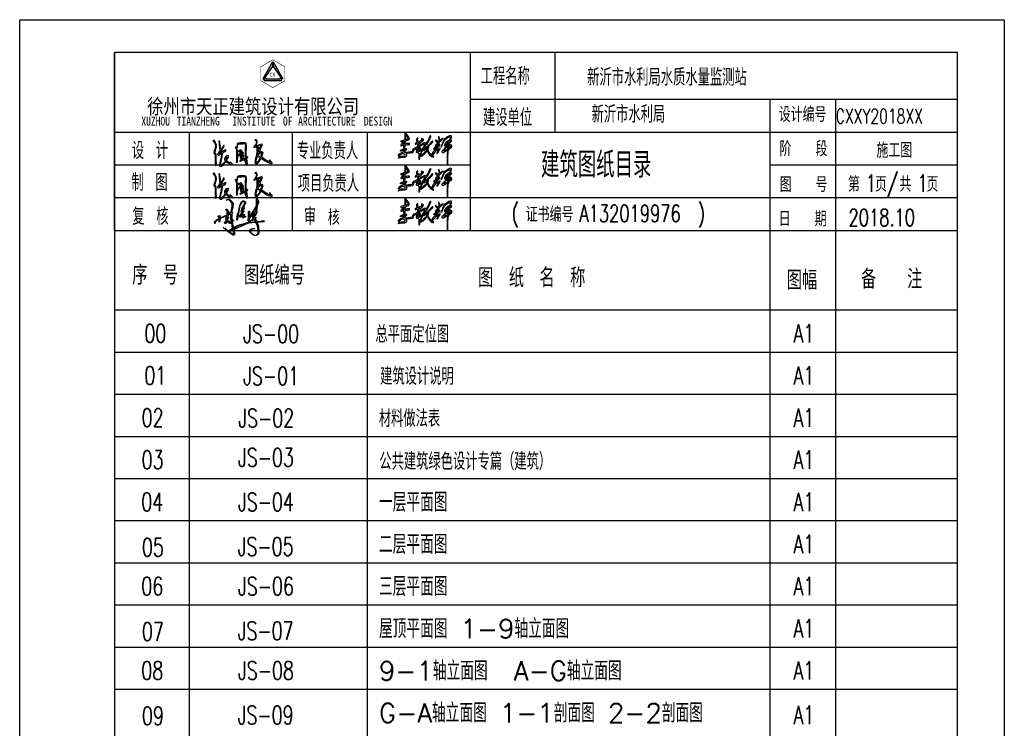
# Model space of a CAD drawing. Header units: inches. Extents: x 224620 to 3435104, y 247406 to 993300.
# Tile 110 of 110: x 250809 to 271834, y 978165 to 993300. Entities that reach past the tile are written whole.
import ezdxf
from ezdxf.enums import TextEntityAlignment as Align

# ---------------------------------------------------------------- set-up
doc = ezdxf.new("R2010")
doc.units = ezdxf.units.IN
doc.header["$MEASUREMENT"] = 0
doc.layers.add('图框', color=4, linetype='Continuous')
doc.styles.add('_TCH_DIM', font='SIMPLEX', dxfattribs={"bigfont": 'GBCBIG'})
doc.styles.add('HZTXT', font='romans.shx', dxfattribs={"width": 0.7, "height": 500, "bigfont": 'hztxt.shx'})
doc.styles.add('黑体', font='simhei.ttf')

# ---------------------------------------------------------------- blocks, each defined once
blk = doc.blocks.new('李敬辉')
h = blk.add_hatch(color=3)
h.paths.add_polyline_path([(3997, 950), (3920, 887), (3809, 793), (3730, 732), (3680, 669), (3670, 639), (3707, 622), (3817, 678), (3907, 708), (3970, 728), (3990, 743), (3996, 778), (4006, 824), (4012, 887), (4026, 937), (4017, 959)], flags=16)
h.paths.add_polyline_path([(4032, 1341), (3906, 1270), (3844, 1178), (3835, 1138), (3884, 1156), (3964, 1210), (4023, 1252), (4056, 1307)], flags=16)
h.paths.add_polyline_path([(3256, 1743), (3239, 1696), (3258, 1665), (3275, 1637), (3275, 1591), (3284, 1520), (3277, 1464), (3259, 1421), (3246, 1392), (3212, 1377), (3163, 1377), (3103, 1399), (3078, 1426), (3069, 1469), (3038, 1469), (3014, 1453), (3014, 1416), (3040, 1373), (3083, 1317), (3111, 1295), (3148, 1295), (3188, 1306), (3208, 1306), (3215, 1290), (3199, 1251), (3129, 1163), (3066, 1117), (3031, 1080), (2990, 1020), (2990, 980), (3003, 969), (3035, 1020), (3096, 1076), (3142, 1114), (3172, 1138), (3188, 1150), (3209, 1171), (3205, 1145), (3186, 1107), (3176, 1078), (3105, 1013), (3025, 946), (2962, 886), (2916, 846), (2880, 812), (2857, 774), (2851, 744), (2868, 730), (2914, 771), (3024, 864), (3095, 923), (3162, 988), (3200, 1041), (3222, 1053), (3243, 1067), (3270, 1067), (3247, 1030), (3206, 960), (3152, 893), (3048, 780), (2915, 625), (2820, 519), (2736, 377), (2707, 320), (2707, 272), (2718, 253), (2745, 249), (2858, 363), (2963, 495), (3041, 601), (3088, 652), (3116, 687), (3154, 721), (3170, 721), (3184, 707), (3175, 659), (3160, 609), (3147, 547), (3103, 439), (3103, 399), (3135, 384), (3182, 435), (3275, 581), (3338, 676), (3378, 766), (3378, 823), (3364, 834), (3343, 815), (3312, 748), (3275, 694), (3250, 664), (3234, 664), (3234, 707), (3218, 760), (3202, 787), (3172, 799), (3153, 812), (3179, 842), (3250, 929), (3319, 1013), (3341, 1063), (3341, 1107), (3311, 1130), (3282, 1137), (3266, 1131), (3254, 1148), (3273, 1225), (3292, 1259), (3301, 1289), (3335, 1338), (3427, 1418), (3515, 1502), (3560, 1542), (3578, 1592), (3558, 1616), (3526, 1589), (3484, 1558), (3440, 1527), (3401, 1491), (3374, 1469), (3350, 1456), (3337, 1472), (3337, 1534), (3337, 1591), (3328, 1653), (3312, 1690), (3293, 1724)])
h.paths.add_polyline_path([(2399, 950), (2324, 886), (2292, 840), (2298, 804), (2330, 753), (2348, 744), (2367, 785), (2389, 842), (2408, 898), (2408, 924), (2408, 940)], flags=16)
h.paths.add_polyline_path([(2726, 1379), (2628, 1264), (2489, 1113), (2318, 957), (2226, 889), (2165, 831), (2104, 784), (1997, 689), (2046, 668), (2184, 746), (2218, 770), (2264, 716), (2287, 696), (2287, 668), (2279, 641), (2242, 584), (2112, 461), (2008, 361), (1921, 281), (1873, 252), (1824, 186), (1872, 164), (1991, 251), (2139, 383), (2207, 458), (2250, 500), (2296, 552), (2321, 577), (2343, 577), (2377, 503), (2448, 397), (2527, 290), (2627, 189), (2710, 140), (2784, 108), (2854, 101), (2832, 152), (2738, 216), (2653, 296), (2536, 404), (2475, 502), (2432, 579), (2413, 645), (2404, 684), (2437, 807), (2461, 906), (2469, 996), (2497, 1033), (2598, 1129), (2672, 1200), (2749, 1286), (2777, 1329), (2777, 1381)])
h.paths.add_polyline_path([(1690, 731), (1619, 719), (1581, 687), (1558, 632), (1548, 602), (1587, 576), (1663, 612), (1729, 669), (1745, 726), (1710, 742)], flags=16)
h.paths.add_polyline_path([(1183, 736), (1135, 680), (1135, 638), (1188, 631), (1265, 671), (1344, 714), (1416, 757), (1452, 777), (1477, 766), (1477, 657), (1466, 577), (1446, 529), (1446, 489), (1492, 469), (1546, 469), (1627, 509), (1666, 542), (1716, 569), (1800, 611), (1824, 683), (1824, 776), (1789, 814), (1724, 836), (1652, 814), (1589, 754), (1566, 776), (1572, 820), (1640, 889), (1699, 938), (1799, 1002), (1910, 1063), (1967, 1097), (2021, 1122), (2063, 1142), (2097, 1155), (2128, 1145), (2135, 1119), (2057, 959), (1964, 794), (1870, 589), (1838, 503), (1787, 397), (1741, 285), (1721, 228), (1709, 228), (1705, 265), (1694, 299), (1697, 321), (1684, 346), (1673, 360), (1659, 385), (1666, 401), (1660, 415), (1641, 405), (1641, 366), (1657, 320), (1666, 251), (1666, 181), (1666, 123), (1666, 65), (1645, 8), (1645, -29), (1645, -69), (1667, -85), (1699, -69), (1726, -15), (1726, 32), (1737, 83), (1755, 130), (1775, 190), (1814, 304), (1860, 404), (1908, 513), (1944, 579), (1997, 689), (2070, 840), (2158, 998), (2228, 1081), (2316, 1178), (2428, 1344), (2506, 1504), (2572, 1639), (2617, 1733), (2617, 1790), (2589, 1821), (2560, 1810), (2511, 1746), (2429, 1501), (2313, 1303), (2260, 1229), (2233, 1187), (2195, 1227), (2139, 1254), (2094, 1236), (1926, 1150), (1797, 1074), (1564, 939), (1446, 862), (1288, 793), (1232, 768)])
h.paths.add_polyline_path([(1508, 1612), (1472, 1551), (1454, 1489), (1476, 1432), (1499, 1368), (1516, 1323), (1506, 1298), (1496, 1275), (1446, 1256), (1385, 1233), (1346, 1178), (1346, 1147), (1362, 1130), (1410, 1150), (1463, 1178), (1523, 1196), (1540, 1176), (1547, 1106), (1547, 1051), (1562, 1032), (1605, 1047), (1637, 1086), (1637, 1138), (1656, 1166), (1674, 1205), (1692, 1238), (1720, 1266), (1720, 1240), (1720, 1201), (1784, 1236), (1857, 1317), (1938, 1387), (2010, 1446), (2041, 1501), (2041, 1545), (1994, 1545), (1971, 1538), (1962, 1517), (1962, 1501), (1956, 1482), (1946, 1467), (1933, 1463), (1933, 1489), (1943, 1517), (1943, 1540), (1924, 1568), (1912, 1591), (1912, 1610), (1891, 1615), (1884, 1609), (1868, 1597), (1859, 1575), (1873, 1540), (1873, 1518), (1873, 1493), (1854, 1459), (1843, 1441), (1843, 1425), (1804, 1402), (1716, 1368), (1671, 1331), (1651, 1304), (1609, 1304), (1594, 1338), (1594, 1420), (1551, 1471), (1551, 1521), (1566, 1578), (1566, 1619), (1533, 1619)], flags=17)
h.paths.add_polyline_path([(168, 583), (175, 642), (267, 713), (435, 770), (553, 799), (624, 799), (670, 766), (663, 732), (608, 654), (516, 562), (471, 526), (471, 498), (528, 481), (650, 493), (809, 516), (986, 538), (1089, 557), (1146, 573), (1190, 544), (1209, 505), (1179, 451), (1103, 433), (971, 406), (838, 406), (676, 394), (617, 394), (617, 363), (653, 286), (663, 224), (644, 171), (597, 110), (500, 65), (399, 65), (276, 65), (187, 65), (113, 32), (0, 0), (31, 83), (125, 138), (254, 168), (377, 168), (435, 153), (527, 169), (556, 220), (527, 281), (446, 328), (376, 363), (288, 363), (223, 327), (138, 259), (75, 190), (16, 169), (-13, 199), (28, 265), (101, 356), (176, 421), (250, 449), (317, 467), (362, 491), (424, 559), (479, 605), (520, 656), (537, 689), (503, 689), (448, 663), (350, 616), (292, 607), (225, 582), (184, 576)])
h.paths.add_polyline_path([(454, 1236), (413, 1218), (373, 1179), (341, 1153), (323, 1137), (333, 1129), (391, 1139), (443, 1147), (467, 1163), (467, 1193), (467, 1221), (461, 1231)], flags=16)
h.paths.add_polyline_path([(585, 1900), (576, 1780), (576, 1654), (582, 1573), (582, 1527), (593, 1508), (633, 1521), (723, 1567), (788, 1589), (788, 1628), (741, 1727), (669, 1827), (623, 1882)], flags=16)
h.paths.add_polyline_path([(551, 2093), (510, 2034), (510, 1862), (521, 1723), (521, 1632), (521, 1554), (516, 1519), (503, 1492), (450, 1472), (374, 1447), (280, 1421), (207, 1395), (197, 1357), (229, 1324), (367, 1359), (439, 1381), (478, 1381), (500, 1370), (481, 1328), (411, 1299), (365, 1259), (303, 1210), (255, 1158), (215, 1107), (185, 1050), (185, 1017), (252, 1017), (370, 1048), (435, 1058), (448, 1044), (432, 976), (419, 915), (412, 872), (412, 836), (429, 822), (471, 841), (510, 895), (538, 969), (552, 1029), (565, 1083), (636, 1095), (742, 1103), (827, 1114), (890, 1121), (898, 1167), (892, 1200), (840, 1208), (742, 1208), (640, 1183), (591, 1162), (562, 1151), (543, 1162), (543, 1233), (552, 1266), (563, 1302), (577, 1349), (611, 1411), (686, 1450), (792, 1490), (880, 1536), (910, 1581), (878, 1632), (784, 1783), (711, 1896), (631, 2001), (590, 2061)])
h.paths.add_polyline_path([(4309, 1042), (4268, 1084), (4229, 1099), (4220, 1083), (4248, 1025), (4267, 1004), (4250, 960), (4210, 930), (4146, 875), (4101, 829), (4083, 811), (4083, 841), (4091, 910), (4113, 971), (4132, 1020), (4171, 1072), (4207, 1126), (4167, 1146), (4123, 1086), (4108, 1072), (4099, 1119), (4116, 1170), (4123, 1231), (4221, 1309), (4285, 1384), (4311, 1411), (4299, 1453), (4269, 1464), (4256, 1437), (4234, 1406), (4201, 1372), (4163, 1339), (4142, 1317), (4118, 1301), (4102, 1310), (4130, 1365), (4183, 1419), (4214, 1505), (4260, 1619), (4286, 1705), (4290, 1789), (4267, 1825), (4197, 1844), (4083, 1799), (3971, 1735), (3880, 1669), (3814, 1610), (3764, 1574), (3730, 1544), (3716, 1552), (3720, 1592), (3711, 1618), (3692, 1625), (3664, 1595), (3664, 1561), (3664, 1491), (3641, 1407), (3603, 1319), (3568, 1231), (3528, 1142), (3496, 1068), (3463, 1007), (3450, 962), (3450, 932), (3479, 913), (3518, 972), (3581, 1104), (3635, 1226), (3662, 1305), (3694, 1379), (3724, 1459), (3763, 1499), (3888, 1596), (3984, 1656), (4085, 1696), (4152, 1728), (4191, 1735), (4211, 1720), (4197, 1665), (4176, 1595), (4159, 1536), (4142, 1490), (4105, 1467), (4002, 1400), (3919, 1339), (3843, 1278), (3801, 1221), (3772, 1165), (3733, 1098), (3713, 1033), (3745, 1015), (3745, 995), (3782, 948), (3836, 988), (3823, 1038), (3885, 1080), (3966, 1126), (4002, 1150), (4028, 1143), (4028, 1072), (3992, 1011), (3905, 933), (3691, 755), (3588, 642), (3553, 606), (3526, 556), (3526, 503), (3567, 466), (3636, 475), (3747, 539), (3855, 601), (3933, 654), (3960, 654), (3979, 637), (3971, 581), (3967, 513), (3956, 416), (3944, 289), (3944, 132), (3935, 16), (3935, -185), (3935, -326), (3953, -425), (3953, -513), (3978, -562), (3997, -530), (3997, -405), (3997, -280), (4003, -149), (4003, -50), (4003, 47), (4013, 148), (4013, 282), (4018, 353), (4032, 518), (4036, 587), (4041, 625), (4073, 648), (4083, 698), (4092, 729), (4192, 815), (4287, 888), (4327, 955), (4344, 1002)])
for points in [[(551, 2093), (510, 2034), (510, 1862), (521, 1723), (521, 1632), (521, 1554), (516, 1519), (503, 1492), (450, 1472), (374, 1447), (280, 1421), (207, 1395), (197, 1357), (229, 1324), (367, 1359), (439, 1381), (478, 1381), (500, 1370), (481, 1328), (411, 1299), (365, 1259), (303, 1210), (255, 1158), (215, 1107), (185, 1050), (185, 1017), (252, 1017), (370, 1048), (435, 1058), (448, 1044), (432, 976), (419, 915), (412, 872), (412, 836), (429, 822), (471, 841), (510, 895), (538, 969), (552, 1029), (565, 1083), (636, 1095), (742, 1103), (827, 1114), (890, 1121), (898, 1167), (892, 1200), (840, 1208), (742, 1208), (640, 1183), (591, 1162), (562, 1151), (543, 1162), (543, 1233), (552, 1266), (563, 1302), (577, 1349), (611, 1411), (686, 1450), (792, 1490), (880, 1536), (910, 1581), (878, 1632), (784, 1783), (711, 1896), (631, 2001), (590, 2061)], [(585, 1900), (576, 1780), (576, 1654), (582, 1573), (582, 1527), (593, 1508), (633, 1521), (723, 1567), (788, 1589), (788, 1628), (741, 1727), (669, 1827), (623, 1882)], [(1183, 736), (1135, 680), (1135, 638), (1188, 631), (1265, 671), (1344, 714), (1416, 757), (1452, 777), (1477, 766), (1477, 657), (1466, 577), (1446, 529), (1446, 489), (1492, 469), (1546, 469), (1627, 509), (1666, 542), (1716, 569), (1800, 611), (1824, 683), (1824, 776), (1789, 814), (1724, 836), (1652, 814), (1589, 754), (1566, 776), (1572, 820), (1640, 889), (1699, 938), (1799, 1002), (1910, 1063), (1967, 1097), (2021, 1122), (2063, 1142), (2097, 1155), (2128, 1145), (2135, 1119), (2057, 959), (1964, 794), (1870, 589), (1838, 503), (1787, 397), (1741, 285), (1721, 228), (1709, 228), (1705, 265), (1694, 299), (1697, 321), (1684, 346), (1673, 360), (1659, 385), (1666, 401), (1660, 415), (1641, 405), (1641, 366), (1657, 320), (1666, 251), (1666, 181), (1666, 123), (1666, 65), (1645, 8), (1645, -29), (1645, -69), (1667, -85), (1699, -69), (1726, -15), (1726, 32), (1737, 83), (1755, 130), (1775, 190), (1814, 304), (1860, 404), (1908, 513), (1944, 579), (1997, 689), (2070, 840), (2158, 998), (2228, 1081), (2316, 1178), (2428, 1344), (2506, 1504), (2572, 1639), (2617, 1733), (2617, 1790), (2589, 1821), (2560, 1810), (2511, 1746), (2429, 1501), (2313, 1303), (2260, 1229), (2233, 1187), (2195, 1227), (2139, 1254), (2094, 1236), (1926, 1150), (1797, 1074), (1564, 939), (1446, 862), (1288, 793), (1232, 768)], [(1508, 1612), (1472, 1551), (1454, 1489), (1476, 1432), (1499, 1368), (1516, 1323), (1506, 1298), (1496, 1275), (1446, 1256), (1385, 1233), (1346, 1178), (1346, 1147), (1362, 1130), (1410, 1150), (1463, 1178), (1523, 1196), (1540, 1176), (1547, 1106), (1547, 1051), (1562, 1032), (1605, 1047), (1637, 1086), (1637, 1138), (1656, 1166), (1674, 1205), (1692, 1238), (1720, 1266), (1720, 1240), (1720, 1201), (1784, 1236), (1857, 1317), (1938, 1387), (2010, 1446), (2041, 1501), (2041, 1545), (1994, 1545), (1971, 1538), (1962, 1517), (1962, 1501), (1956, 1482), (1946, 1467), (1933, 1463), (1933, 1489), (1943, 1517), (1943, 1540), (1924, 1568), (1912, 1591), (1912, 1610), (1891, 1615), (1884, 1609), (1868, 1597), (1859, 1575), (1873, 1540), (1873, 1518), (1873, 1493), (1854, 1459), (1843, 1441), (1843, 1425), (1804, 1402), (1716, 1368), (1671, 1331), (1651, 1304), (1609, 1304), (1594, 1338), (1594, 1420), (1551, 1471), (1551, 1521), (1566, 1578), (1566, 1619), (1533, 1619)], [(3256, 1743), (3239, 1696), (3258, 1665), (3275, 1637), (3275, 1591), (3284, 1520), (3277, 1464), (3259, 1421), (3246, 1392), (3212, 1377), (3163, 1377), (3103, 1399), (3078, 1426), (3069, 1469), (3038, 1469), (3014, 1453), (3014, 1416), (3040, 1373), (3083, 1317), (3111, 1295), (3148, 1295), (3188, 1306), (3208, 1306), (3215, 1290), (3199, 1251), (3129, 1163), (3066, 1117), (3031, 1080), (2990, 1020), (2990, 980), (3003, 969), (3035, 1020), (3096, 1076), (3142, 1114), (3172, 1138), (3188, 1150), (3209, 1171), (3205, 1145), (3186, 1107), (3176, 1078), (3105, 1013), (3025, 946), (2962, 886), (2916, 846), (2880, 812), (2857, 774), (2851, 744), (2868, 730), (2914, 771), (3024, 864), (3095, 923), (3162, 988), (3200, 1041), (3222, 1053), (3243, 1067), (3270, 1067), (3247, 1030), (3206, 960), (3152, 893), (3048, 780), (2915, 625), (2820, 519), (2736, 377), (2707, 320), (2707, 272), (2718, 253), (2745, 249), (2858, 363), (2963, 495), (3041, 601), (3088, 652), (3116, 687), (3154, 721), (3170, 721), (3184, 707), (3175, 659), (3160, 609), (3147, 547), (3103, 439), (3103, 399), (3135, 384), (3182, 435), (3275, 581), (3338, 676), (3378, 766), (3378, 823), (3364, 834), (3343, 815), (3312, 748), (3275, 694), (3250, 664), (3234, 664), (3234, 707), (3218, 760), (3202, 787), (3172, 799), (3153, 812), (3179, 842), (3250, 929), (3319, 1013), (3341, 1063), (3341, 1107), (3311, 1130), (3282, 1137), (3266, 1131), (3254, 1148), (3273, 1225), (3292, 1259), (3301, 1289), (3335, 1338), (3427, 1418), (3515, 1502), (3560, 1542), (3578, 1592), (3558, 1616), (3526, 1589), (3484, 1558), (3440, 1527), (3401, 1491), (3374, 1469), (3350, 1456), (3337, 1472), (3337, 1534), (3337, 1591), (3328, 1653), (3312, 1690), (3293, 1724)], [(168, 583), (175, 642), (267, 713), (435, 770), (553, 799), (624, 799), (670, 766), (663, 732), (608, 654), (516, 562), (471, 526), (471, 498), (528, 481), (650, 493), (809, 516), (986, 538), (1089, 557), (1146, 573), (1190, 544), (1209, 505), (1179, 451), (1103, 433), (971, 406), (838, 406), (676, 394), (617, 394), (617, 363), (653, 286), (663, 224), (644, 171), (597, 110), (500, 65), (399, 65), (276, 65), (187, 65), (113, 32), (0, 0), (31, 83), (125, 138), (254, 168), (377, 168), (435, 153), (527, 169), (556, 220), (527, 281), (446, 328), (376, 363), (288, 363), (223, 327), (138, 259), (75, 190), (16, 169), (-13, 199), (28, 265), (101, 356), (176, 421), (250, 449), (317, 467), (362, 491), (424, 559), (479, 605), (520, 656), (537, 689), (503, 689), (448, 663), (350, 616), (292, 607), (225, 582), (184, 576)], [(454, 1236), (413, 1218), (373, 1179), (341, 1153), (323, 1137), (333, 1129), (391, 1139), (443, 1147), (467, 1163), (467, 1193), (467, 1221), (461, 1231)], [(2726, 1379), (2628, 1264), (2489, 1113), (2318, 957), (2226, 889), (2165, 831), (2104, 784), (1997, 689), (2046, 668), (2184, 746), (2218, 770), (2264, 716), (2287, 696), (2287, 668), (2279, 641), (2242, 584), (2112, 461), (2008, 361), (1921, 281), (1873, 252), (1824, 186), (1872, 164), (1991, 251), (2139, 383), (2207, 458), (2250, 500), (2296, 552), (2321, 577), (2343, 577), (2377, 503), (2448, 397), (2527, 290), (2627, 189), (2710, 140), (2784, 108), (2854, 101), (2832, 152), (2738, 216), (2653, 296), (2536, 404), (2475, 502), (2432, 579), (2413, 645), (2404, 684), (2437, 807), (2461, 906), (2469, 996), (2497, 1033), (2598, 1129), (2672, 1200), (2749, 1286), (2777, 1329), (2777, 1381)], [(2399, 950), (2324, 886), (2292, 840), (2298, 804), (2330, 753), (2348, 744), (2367, 785), (2389, 842), (2408, 898), (2408, 924), (2408, 940)], [(3997, 950), (3920, 887), (3809, 793), (3730, 732), (3680, 669), (3670, 639), (3707, 622), (3817, 678), (3907, 708), (3970, 728), (3990, 743), (3996, 778), (4006, 824), (4012, 887), (4026, 937), (4017, 959)], [(4032, 1341), (3906, 1270), (3844, 1178), (3835, 1138), (3884, 1156), (3964, 1210), (4023, 1252), (4056, 1307)], [(1690, 731), (1619, 719), (1581, 687), (1558, 632), (1548, 602), (1587, 576), (1663, 612), (1729, 669), (1745, 726), (1710, 742)]]:
    blk.add_lwpolyline(points, close=True)
for points in [[(4267, 1004), (4250, 960), (4210, 930), (4146, 875), (4101, 829), (4083, 811), (4083, 841), (4091, 910), (4113, 971), (4132, 1020), (4171, 1072), (4207, 1126), (4167, 1146), (4123, 1086), (4108, 1072), (4099, 1119), (4116, 1170), (4123, 1231), (4221, 1309), (4285, 1384), (4311, 1411), (4299, 1453), (4269, 1464), (4256, 1437), (4234, 1406), (4201, 1372), (4163, 1339), (4142, 1317), (4118, 1301), (4102, 1310), (4130, 1365), (4183, 1419), (4214, 1505), (4260, 1619), (4286, 1705), (4290, 1789), (4267, 1825), (4197, 1844), (4083, 1799), (3971, 1735), (3880, 1669), (3814, 1610), (3764, 1574), (3730, 1544), (3716, 1552), (3720, 1592), (3711, 1618), (3692, 1625), (3664, 1595), (3664, 1561), (3664, 1491), (3641, 1407), (3603, 1319), (3568, 1231), (3528, 1142), (3496, 1068), (3463, 1007), (3450, 962), (3450, 932), (3479, 913), (3518, 972), (3581, 1104), (3635, 1226), (3662, 1305), (3694, 1379), (3724, 1459), (3763, 1499), (3888, 1596), (3984, 1656), (4085, 1696), (4152, 1728), (4191, 1735), (4211, 1720), (4197, 1665), (4176, 1595), (4159, 1536), (4142, 1490), (4105, 1467), (4002, 1400), (3919, 1339), (3843, 1278), (3801, 1221), (3772, 1165), (3733, 1098), (3713, 1033), (3745, 1015), (3745, 995), (3782, 948), (3836, 988), (3823, 1038), (3885, 1080), (3966, 1126), (4002, 1150), (4028, 1143), (4028, 1072), (3992, 1011), (3905, 933), (3691, 755), (3588, 642), (3553, 606), (3526, 556), (3526, 503), (3567, 466), (3636, 475), (3747, 539), (3855, 601), (3933, 654), (3960, 654), (3979, 637), (3971, 581), (3967, 513), (3956, 416), (3944, 289), (3944, 132), (3935, 16), (3935, -185), (3935, -326), (3953, -425), (3953, -513), (3978, -562), (3997, -530), (3997, -405), (3997, -280), (4003, -149), (4003, -50), (4003, 47), (4013, 148), (4013, 282), (4018, 353), (4032, 518), (4036, 587), (4041, 625), (4073, 648), (4083, 698), (4092, 729), (4192, 815), (4287, 888), (4327, 955), (4344, 1002), (4309, 1042)], [(4309, 1042), (4268, 1084), (4229, 1099), (4220, 1083), (4248, 1025), (4267, 1004)]]:
    blk.add_lwpolyline(points)
blk = doc.blocks.new('A$C1A962DD0')
at = {"linetype": 'Continuous'}
h = blk.add_hatch(color=256, dxfattribs=at)
h.paths.add_polyline_path([(92, 26), (90, 27), (74, 18), (94, 7), (95, 12)], flags=16)
h.paths.add_polyline_path([(91, 31), (90, 32), (88, 32), (78, 24), (80, 23), (90, 27)], flags=17)
h.paths.add_polyline_path([(197, 78), (195, 79), (175, 68), (174, 66), (176, 65), (202, 69), (203, 71), (197, 76)], flags=16)
h.paths.add_polyline_path([(129, 97), (128, 98), (128, 96)], flags=16)
h.paths.add_polyline_path([(134, 103), (132, 104), (129, 99), (130, 98)], flags=16)
h.paths.add_polyline_path([(187, 105), (186, 106), (184, 104), (185, 102)], flags=16)
h.paths.add_polyline_path([(81, 105), (79, 106), (68, 101), (64, 96), (61, 88), (62, 87), (67, 91), (70, 91), (70, 88), (58, 73), (55, 67), (56, 64), (66, 72), (72, 72), (76, 64), (82, 68), (83, 73), (81, 82)], flags=16)
h.paths.add_polyline_path([(190, 108), (189, 110), (187, 107), (188, 106)], flags=16)
h.paths.add_polyline_path([(201, 110), (199, 111), (188, 100), (188, 96), (192, 95), (196, 99)], flags=16)
h.paths.add_polyline_path([(207, 137), (205, 138), (192, 117), (189, 111), (190, 109), (204, 119)], flags=16)
h.paths.add_polyline_path([(214, 171), (212, 172), (212, 157), (215, 162)], flags=16)
h.paths.add_polyline_path([(140, 172), (145, 172), (154, 166), (154, 160), (142, 139), (146, 138), (147, 136), (138, 123), (140, 122), (145, 124), (146, 121), (133, 105), (145, 105), (148, 102), (145, 92), (147, 91), (154, 95), (154, 92), (141, 86), (140, 91), (144, 99), (143, 101), (136, 100), (129, 90), (125, 90), (124, 95), (139, 116), (137, 117), (133, 115), (130, 119), (139, 129), (140, 131), (136, 131), (135, 134), (139, 138), (150, 158), (149, 165), (147, 165), (144, 168), (140, 168), (133, 161), (126, 148), (118, 111), (114, 81), (110, 76), (113, 107), (118, 114), (125, 149), (133, 167)], flags=17)
h.paths.add_polyline_path([(208, 183), (211, 183), (218, 169), (218, 161), (211, 146), (210, 130), (208, 125), (209, 114), (194, 89), (206, 89), (204, 85), (199, 81), (204, 77), (209, 69), (230, 71), (240, 74), (245, 72), (243, 68), (211, 64), (217, 46), (220, 17), (217, 7), (211, 1), (201, 0), (191, 3), (178, 15), (173, 22), (173, 26), (179, 32), (189, 35), (199, 35), (181, 29), (176, 24), (182, 12), (187, 7), (197, 2), (205, 2), (213, 7), (216, 15), (216, 29), (211, 54), (205, 65), (194, 65), (164, 60), (119, 40), (120, 42), (125, 43), (146, 54), (142, 55), (114, 46), (101, 40), (94, 35), (94, 32), (96, 30), (104, 35), (107, 35), (117, 40), (111, 36), (103, 34), (100, 31), (98, 31), (95, 27), (99, 12), (99, 5), (97, 2), (93, 2), (70, 16), (53, 32), (43, 39), (54, 34), (68, 22), (70, 22), (72, 25), (89, 37), (85, 61), (83, 64), (77, 60), (72, 59), (70, 69), (65, 68), (56, 59), (51, 59), (51, 64), (62, 80), (61, 82), (57, 80), (55, 82), (61, 95), (60, 97), (30, 84), (27, 81), (27, 71), (25, 66), (23, 66), (24, 79), (21, 80), (12, 75), (3, 66), (4, 59), (0, 64), (0, 68), (8, 76), (23, 85), (19, 97), (22, 97), (26, 93), (28, 99), (26, 91), (28, 88), (45, 94), (58, 100), (63, 104), (63, 123), (60, 126), (59, 124), (57, 124), (56, 128), (58, 130), (62, 130), (65, 127), (67, 119), (67, 105), (80, 111), (78, 113), (72, 113), (71, 115), (82, 116), (85, 136), (88, 145), (88, 160), (77, 172), (69, 177), (63, 176), (58, 173), (62, 178), (66, 180), (73, 179), (78, 176), (90, 164), (92, 158), (90, 138), (86, 123), (87, 110), (85, 108), (85, 77), (86, 73), (88, 72), (93, 77), (94, 76), (87, 67), (92, 42), (95, 40), (117, 51), (165, 64), (193, 82), (190, 86), (191, 92), (187, 93), (184, 96), (183, 100), (175, 87), (170, 73), (168, 71), (166, 72), (169, 95), (169, 119), (171, 121), (173, 120), (173, 91), (191, 118), (207, 146)])
for points in [[(208, 183), (211, 183), (218, 169), (218, 161), (211, 146), (210, 130), (208, 125), (209, 114), (194, 89), (206, 89), (204, 85), (199, 81), (204, 77), (209, 69), (230, 71), (240, 74), (245, 72), (243, 68), (211, 64), (217, 46), (220, 17), (217, 7), (211, 1), (201, 0), (191, 3), (178, 15), (173, 22), (173, 26), (179, 32), (189, 35), (199, 35), (181, 29), (176, 24), (182, 12), (187, 7), (197, 2), (205, 2), (213, 7), (216, 15), (216, 29), (211, 54), (205, 65), (194, 65), (164, 60), (119, 40), (120, 42), (125, 43), (146, 54), (142, 55), (114, 46), (101, 40), (94, 35), (94, 32), (96, 30), (104, 35), (107, 35), (117, 40), (111, 36), (103, 34), (100, 31), (98, 31), (95, 27), (99, 12), (99, 5), (97, 2), (93, 2), (70, 16), (53, 32), (43, 39), (54, 34), (68, 22), (70, 22), (72, 25), (89, 37), (85, 61), (83, 64), (77, 60), (72, 59), (70, 69), (65, 68), (56, 59), (51, 59), (51, 64), (62, 80), (61, 82), (57, 80), (55, 82), (61, 95), (60, 97), (30, 84), (27, 81), (27, 71), (25, 66), (23, 66), (24, 79), (21, 80), (12, 75), (3, 66), (4, 59), (0, 64), (0, 68), (8, 76), (23, 85), (19, 97), (22, 97), (26, 93), (28, 99), (26, 91), (28, 88), (45, 94), (58, 100), (63, 104), (63, 123), (60, 126), (59, 124), (57, 124), (56, 128), (58, 130), (62, 130), (65, 127), (67, 119), (67, 105), (80, 111), (78, 113), (72, 113), (71, 115), (82, 116), (85, 136), (88, 145), (88, 160), (77, 172), (69, 177), (63, 176), (58, 173), (62, 178), (66, 180), (73, 179), (78, 176), (90, 164), (92, 158), (90, 138), (86, 123), (87, 110), (85, 108), (85, 77), (86, 73), (88, 72), (93, 77), (94, 76), (87, 67), (92, 42), (95, 40), (117, 51), (165, 64), (193, 82), (190, 86), (191, 92), (187, 93), (184, 96), (183, 100), (175, 87), (170, 73), (168, 71), (166, 72), (169, 95), (169, 119), (171, 121), (173, 120), (173, 91), (191, 118), (207, 146), (208, 183)], [(140, 172), (145, 172), (154, 166), (154, 160), (142, 139), (146, 138), (147, 136), (138, 123), (140, 122), (145, 124), (146, 121), (133, 105), (145, 105), (148, 102), (145, 92), (147, 91), (154, 95), (154, 92), (141, 86), (140, 91), (144, 99), (143, 101), (136, 100), (129, 90), (125, 90), (124, 95), (139, 116), (137, 117), (133, 115), (130, 119), (139, 129), (140, 131), (136, 131), (135, 134), (139, 138), (150, 158), (149, 165), (147, 165), (144, 168), (140, 168), (133, 161), (126, 148), (118, 111), (114, 81), (110, 76), (113, 107), (118, 114), (125, 149), (133, 167), (140, 172)], [(214, 171), (212, 172), (212, 157), (215, 162), (214, 171)], [(81, 105), (79, 106), (68, 101), (64, 96), (61, 88), (62, 87), (67, 91), (70, 91), (70, 88), (58, 73), (55, 67), (56, 64), (66, 72), (72, 72), (76, 64), (82, 68), (83, 73), (81, 82), (81, 105)], [(129, 97), (128, 98), (128, 96), (129, 97)], [(134, 103), (132, 104), (129, 99), (130, 98), (134, 103)], [(187, 105), (186, 106), (184, 104), (185, 102), (187, 105)], [(190, 108), (189, 110), (187, 107), (188, 106), (190, 108)], [(201, 110), (199, 111), (188, 100), (188, 96), (192, 95), (196, 99), (201, 110)], [(207, 137), (205, 138), (192, 117), (189, 111), (190, 109), (204, 119), (207, 137)], [(197, 78), (195, 79), (175, 68), (174, 66), (176, 65), (202, 69), (203, 71), (197, 76), (197, 78)], [(92, 26), (90, 27), (74, 18), (94, 7), (95, 12), (92, 26)], [(91, 31), (90, 32), (88, 32), (78, 24), (80, 23), (90, 27), (91, 31)]]:
    blk.add_lwpolyline(points, dxfattribs=at)
blk = doc.blocks.new('AERGSEFG')
h = blk.add_hatch(color=256)
h.paths.add_polyline_path([(4737, -917), (4727, -966), (4718, -1006), (4714, -1032), (4718, -1049), (4725, -1059), (4753, -1039), (4784, -1004), (4800, -980), (4812, -955), (4804, -947), (4772, -935), (4751, -923)], flags=16)
h.paths.add_polyline_path([(4851, -844), (4834, -839), (4802, -855), (4769, -878), (4757, -892), (4752, -897), (4762, -907), (4780, -918), (4802, -926), (4813, -931), (4820, -931), (4829, -907), (4835, -879), (4843, -861), (4850, -847)], flags=16)
h.paths.add_polyline_path([(4712, -562), (4699, -569), (4691, -573), (4697, -578), (4706, -575), (4715, -585), (4721, -596), (4726, -603), (4729, -621), (4724, -641), (4713, -665), (4701, -682), (4692, -696), (4679, -705), (4670, -713), (4672, -721), (4677, -725), (4692, -722), (4712, -717), (4729, -712), (4732, -723), (4735, -749), (4736, -786), (4733, -831), (4726, -874), (4719, -919), (4710, -954), (4699, -1013), (4693, -1047), (4707, -1073), (4723, -1081), (4750, -1071), (4786, -1029), (4808, -997), (4826, -960), (4836, -962), (4869, -987), (4907, -1013), (4951, -1038), (4980, -1052), (5010, -1064), (5039, -1071), (5054, -1075), (5062, -1066), (5062, -1050), (5050, -1042), (5037, -1025), (5018, -1007), (5009, -994), (5003, -995), (5005, -1005), (5017, -1025), (5027, -1041), (5023, -1045), (4995, -1032), (4948, -1011), (4915, -990), (4876, -968), (4848, -945), (4835, -935), (4840, -919), (4857, -883), (4868, -849), (4864, -831), (4843, -819), (4816, -823), (4787, -841), (4764, -857), (4750, -872), (4745, -864), (4751, -832), (4752, -783), (4751, -756), (4751, -731), (4749, -713), (4755, -702), (4786, -689), (4816, -682), (4827, -679), (4829, -685), (4816, -708), (4809, -728), (4799, -744), (4797, -759), (4797, -776), (4786, -779), (4781, -769), (4782, -758), (4787, -737), (4776, -730), (4767, -735), (4765, -760), (4763, -781), (4767, -805), (4775, -818), (4793, -822), (4803, -826), (4811, -813), (4811, -800), (4810, -786), (4820, -746), (4835, -716), (4849, -689), (4855, -667), (4843, -659), (4813, -664), (4765, -679), (4730, -694), (4704, -701), (4705, -694), (4727, -668), (4738, -639), (4745, -618), (4743, -593), (4737, -582), (4727, -571), (4720, -565)])
h.paths.add_polyline_path([(4401, -840), (4391, -854), (4382, -864), (4371, -876), (4372, -880), (4383, -875), (4395, -869), (4399, -868), (4401, -851), (4403, -842)], flags=16)
h.paths.add_polyline_path([(4352, -802), (4341, -803), (4343, -815), (4354, -819), (4373, -813), (4390, -807), (4399, -811), (4399, -820), (4388, -836), (4369, -861), (4353, -883), (4344, -890), (4343, -901), (4348, -906), (4366, -902), (4381, -895), (4388, -894), (4384, -908), (4381, -934), (4384, -950), (4390, -962), (4411, -963), (4422, -956), (4433, -959), (4444, -951), (4454, -934), (4463, -921), (4460, -904), (4443, -894), (4430, -894), (4428, -896), (4434, -909), (4430, -919), (4415, -936), (4405, -941), (4402, -928), (4406, -905), (4408, -886), (4419, -877), (4439, -867), (4451, -851), (4443, -839), (4429, -839), (4422, -842), (4425, -849), (4419, -856), (4418, -850), (4423, -836), (4426, -820), (4420, -811), (4416, -804), (4416, -792), (4397, -787), (4383, -789), (4359, -799)], flags=17)
h.paths.add_polyline_path([(4365, -637), (4339, -639), (4321, -647), (4319, -664), (4317, -713), (4316, -734), (4325, -705), (4333, -668), (4344, -660), (4374, -655), (4411, -653), (4436, -650), (4462, -647), (4482, -653), (4492, -663), (4492, -697), (4490, -732), (4486, -821), (4487, -881), (4495, -944), (4494, -955), (4446, -977), (4415, -989), (4385, -1003), (4373, -1010), (4372, -1022), (4382, -1025), (4403, -1018), (4429, -1004), (4457, -990), (4488, -974), (4497, -968), (4502, -982), (4504, -1006), (4505, -1023), (4506, -1035), (4503, -1036), (4495, -1019), (4485, -1004), (4478, -1005), (4480, -1016), (4494, -1048), (4500, -1069), (4511, -1096), (4519, -1110), (4527, -1114), (4537, -1105), (4534, -1074), (4527, -1022), (4520, -972), (4518, -959), (4530, -951), (4544, -939), (4541, -930), (4529, -937), (4519, -941), (4515, -936), (4511, -878), (4511, -838), (4512, -747), (4514, -691), (4510, -651), (4479, -632), (4411, -632), (4377, -632)])
h.paths.add_polyline_path([(4280, -720), (4274, -731), (4277, -736), (4284, -736), (4290, -745), (4296, -760), (4302, -779), (4304, -807), (4304, -837), (4305, -874), (4305, -917), (4304, -952), (4302, -993), (4303, -1007), (4301, -1026), (4300, -1034), (4304, -1042), (4309, -1047), (4320, -1040), (4323, -1022), (4325, -996), (4327, -942), (4326, -895), (4324, -838), (4321, -792), (4316, -763), (4309, -735), (4298, -717), (4284, -717)])
h.paths.add_polyline_path([(4104, -933), (4084, -947), (4073, -957), (4068, -966), (4067, -979), (4070, -990), (4075, -997), (4080, -993), (4091, -970), (4102, -954), (4108, -941), (4108, -935)], flags=16)
h.paths.add_polyline_path([(3938, -593), (3929, -589), (3923, -596), (3924, -610), (3931, -639), (3932, -665), (3935, -696), (3937, -725), (3940, -756), (3943, -776), (3944, -795), (3941, -808), (3919, -841), (3905, -862), (3898, -876), (3909, -893), (3924, -894), (3949, -879), (3972, -865), (3984, -864), (3982, -880), (3973, -936), (3960, -996), (3947, -1055), (3940, -1091), (3936, -1119), (3955, -1133), (3979, -1132), (4009, -1109), (4036, -1080), (4055, -1051), (4076, -1032), (4100, -1051), (4128, -1068), (4166, -1087), (4188, -1099), (4207, -1102), (4213, -1087), (4201, -1069), (4168, -1035), (4164, -1041), (4174, -1060), (4173, -1068), (4148, -1054), (4118, -1038), (4094, -1023), (4092, -1014), (4091, -1004), (4108, -975), (4122, -950), (4132, -933), (4137, -920), (4133, -909), (4119, -904), (4095, -911), (4077, -925), (4051, -948), (4042, -968), (4044, -986), (4051, -1003), (4061, -1017), (4062, -1022), (4039, -1047), (4015, -1075), (3994, -1095), (3975, -1108), (3962, -1108), (3962, -1097), (3969, -1056), (3982, -992), (3994, -939), (3999, -904), (4004, -873), (4002, -859), (4013, -850), (4015, -841), (4029, -832), (4059, -815), (4077, -802), (4079, -788), (4070, -779), (4054, -785), (4040, -791), (4029, -803), (4009, -812), (3999, -809), (3990, -806), (3985, -813), (3984, -826), (3982, -838), (3966, -852), (3952, -859), (3931, -868), (3932, -859), (3947, -839), (3956, -827), (3970, -814), (3996, -783), (4012, -752), (4025, -726), (4037, -705), (4041, -692), (4037, -685), (4025, -686), (4016, -698), (4000, -722), (3985, -748), (3972, -768), (3967, -775), (3964, -774), (3962, -761), (3957, -724), (3957, -702), (3952, -660), (3948, -628), (3944, -614), (3943, -602), (3940, -595)])
h.paths.add_polyline_path([(3829, -583), (3824, -583), (3819, -579), (3811, -580), (3806, -587), (3804, -593), (3807, -600), (3811, -606), (3819, -606), (3824, -614), (3831, -624), (3836, -633), (3842, -645), (3845, -659), (3849, -674), (3851, -690), (3851, -706), (3850, -718), (3847, -731), (3845, -748), (3839, -767), (3833, -788), (3826, -809), (3821, -827), (3818, -837), (3820, -845), (3823, -855), (3829, -861), (3834, -863), (3839, -865), (3842, -869), (3845, -876), (3848, -890), (3849, -906), (3850, -919), (3848, -933), (3848, -955), (3847, -977), (3848, -997), (3848, -1017), (3848, -1035), (3848, -1053), (3849, -1070), (3851, -1089), (3851, -1095), (3852, -1103), (3856, -1112), (3862, -1117), (3869, -1109), (3873, -1091), (3874, -1077), (3877, -1064), (3874, -1055), (3871, -1053), (3870, -1044), (3868, -1027), (3870, -1010), (3870, -994), (3869, -955), (3869, -929), (3870, -902), (3866, -881), (3862, -866), (3858, -855), (3852, -848), (3843, -842), (3839, -836), (3840, -826), (3852, -799), (3862, -759), (3871, -713), (3873, -681), (3867, -662), (3863, -644), (3854, -629), (3844, -611), (3843, -601), (3841, -596), (3835, -592), (3838, -584)])
for points in [[(3829, -583), (3824, -583), (3819, -579), (3811, -580), (3806, -587), (3804, -593), (3807, -600), (3811, -606), (3819, -606), (3824, -614), (3831, -624), (3836, -633), (3842, -645), (3845, -659), (3849, -674), (3851, -690), (3851, -706), (3850, -718), (3847, -731), (3845, -748), (3839, -767), (3833, -788), (3826, -809), (3821, -827), (3818, -837), (3820, -845), (3823, -855), (3829, -861), (3834, -863), (3839, -865), (3842, -869), (3845, -876), (3848, -890), (3849, -906), (3850, -919), (3848, -933), (3848, -955), (3847, -977), (3848, -997), (3848, -1017), (3848, -1035), (3848, -1053), (3849, -1070), (3851, -1089), (3851, -1095), (3852, -1103), (3856, -1112), (3862, -1117), (3869, -1109), (3873, -1091), (3874, -1077), (3877, -1064), (3874, -1055), (3871, -1053), (3870, -1044), (3868, -1027), (3870, -1010), (3870, -994), (3869, -955), (3869, -929), (3870, -902), (3866, -881), (3862, -866), (3858, -855), (3852, -848), (3843, -842), (3839, -836), (3840, -826), (3852, -799), (3862, -759), (3871, -713), (3873, -681), (3867, -662), (3863, -644), (3854, -629), (3844, -611), (3843, -601), (3841, -596), (3835, -592), (3838, -584)], [(3938, -593), (3929, -589), (3923, -596), (3924, -610), (3931, -639), (3932, -665), (3935, -696), (3937, -725), (3940, -756), (3943, -776), (3944, -795), (3941, -808), (3919, -841), (3905, -862), (3898, -876), (3909, -893), (3924, -894), (3949, -879), (3972, -865), (3984, -864), (3982, -880), (3973, -936), (3960, -996), (3947, -1055), (3940, -1091), (3936, -1119), (3955, -1133), (3979, -1132), (4009, -1109), (4036, -1080), (4055, -1051), (4076, -1032), (4100, -1051), (4128, -1068), (4166, -1087), (4188, -1099), (4207, -1102), (4213, -1087), (4201, -1069), (4168, -1035), (4164, -1041), (4174, -1060), (4173, -1068), (4148, -1054), (4118, -1038), (4094, -1023), (4092, -1014), (4091, -1004), (4108, -975), (4122, -950), (4132, -933), (4137, -920), (4133, -909), (4119, -904), (4095, -911), (4077, -925), (4051, -948), (4042, -968), (4044, -986), (4051, -1003), (4061, -1017), (4062, -1022), (4039, -1047), (4015, -1075), (3994, -1095), (3975, -1108), (3962, -1108), (3962, -1097), (3969, -1056), (3982, -992), (3994, -939), (3999, -904), (4004, -873), (4002, -859), (4013, -850), (4015, -841), (4029, -832), (4059, -815), (4077, -802), (4079, -788), (4070, -779), (4054, -785), (4040, -791), (4029, -803), (4009, -812), (3999, -809), (3990, -806), (3985, -813), (3984, -826), (3982, -838), (3966, -852), (3952, -859), (3931, -868), (3931, -868), (3932, -859), (3947, -839), (3956, -827), (3970, -814), (3996, -783), (4012, -752), (4025, -726), (4037, -705), (4041, -692), (4037, -685), (4025, -686), (4016, -698), (4000, -722), (3985, -748), (3972, -768), (3967, -775), (3964, -774), (3962, -761), (3957, -724), (3957, -702), (3952, -660), (3948, -628), (3944, -614), (3943, -602), (3940, -595)], [(4712, -562), (4699, -569), (4691, -573), (4697, -578), (4706, -575), (4715, -585), (4721, -596), (4726, -603), (4729, -621), (4724, -641), (4713, -665), (4701, -682), (4692, -696), (4679, -705), (4670, -713), (4672, -721), (4677, -725), (4692, -722), (4712, -717), (4729, -712), (4732, -723), (4735, -749), (4736, -786), (4733, -831), (4726, -874), (4719, -919), (4710, -954), (4699, -1013), (4693, -1047), (4707, -1073), (4723, -1081), (4750, -1071), (4786, -1029), (4808, -997), (4826, -960), (4836, -962), (4869, -987), (4907, -1013), (4951, -1038), (4980, -1052), (5010, -1064), (5039, -1071), (5054, -1075), (5062, -1066), (5062, -1050), (5050, -1042), (5037, -1025), (5018, -1007), (5009, -994), (5003, -995), (5005, -1005), (5017, -1025), (5027, -1041), (5023, -1045), (4995, -1032), (4948, -1011), (4915, -990), (4876, -968), (4848, -945), (4835, -935), (4840, -919), (4857, -883), (4868, -849), (4864, -831), (4843, -819), (4816, -823), (4787, -841), (4764, -857), (4750, -872), (4745, -864), (4751, -832), (4752, -783), (4751, -756), (4751, -731), (4749, -713), (4755, -702), (4786, -689), (4816, -682), (4827, -679), (4829, -685), (4816, -708), (4809, -728), (4799, -744), (4797, -759), (4797, -776), (4786, -779), (4781, -769), (4782, -758), (4787, -737), (4776, -730), (4767, -735), (4765, -760), (4763, -781), (4767, -805), (4775, -818), (4793, -822), (4803, -826), (4811, -813), (4811, -800), (4810, -786), (4820, -746), (4835, -716), (4849, -689), (4855, -667), (4843, -659), (4813, -664), (4765, -679), (4730, -694), (4704, -701), (4705, -694), (4727, -668), (4738, -639), (4745, -618), (4743, -593), (4737, -582), (4727, -571), (4720, -565)], [(4280, -720), (4274, -731), (4277, -736), (4284, -736), (4290, -745), (4296, -760), (4302, -779), (4304, -807), (4304, -837), (4305, -874), (4305, -917), (4304, -952), (4302, -993), (4303, -1007), (4301, -1026), (4300, -1034), (4304, -1042), (4309, -1047), (4320, -1040), (4323, -1022), (4325, -996), (4327, -942), (4326, -895), (4324, -838), (4321, -792), (4316, -763), (4309, -735), (4298, -717), (4284, -717)], [(4365, -637), (4339, -639), (4321, -647), (4319, -664), (4317, -713), (4316, -734), (4325, -705), (4333, -668), (4344, -660), (4374, -655), (4411, -653), (4436, -650), (4462, -647), (4482, -653), (4492, -663), (4492, -697), (4490, -732), (4486, -821), (4487, -881), (4495, -944), (4494, -955), (4446, -977), (4415, -989), (4385, -1003), (4373, -1010), (4372, -1022), (4382, -1025), (4403, -1018), (4429, -1004), (4457, -990), (4488, -974), (4497, -968), (4502, -982), (4504, -1006), (4505, -1023), (4506, -1035), (4503, -1036), (4495, -1019), (4485, -1004), (4478, -1005), (4480, -1016), (4494, -1048), (4500, -1069), (4511, -1096), (4519, -1110), (4527, -1114), (4537, -1105), (4534, -1074), (4527, -1022), (4520, -972), (4518, -959), (4530, -951), (4544, -939), (4541, -930), (4529, -937), (4519, -941), (4515, -936), (4511, -878), (4511, -838), (4512, -747), (4514, -691), (4510, -651), (4479, -632), (4411, -632), (4377, -632)], [(4352, -802), (4341, -803), (4343, -815), (4354, -819), (4373, -813), (4390, -807), (4399, -811), (4399, -820), (4388, -836), (4369, -861), (4353, -883), (4344, -890), (4343, -901), (4348, -906), (4366, -902), (4381, -895), (4388, -894), (4384, -908), (4381, -934), (4384, -950), (4390, -962), (4411, -963), (4422, -956), (4433, -959), (4444, -951), (4454, -934), (4463, -921), (4460, -904), (4443, -894), (4430, -894), (4428, -896), (4434, -909), (4430, -919), (4415, -936), (4405, -941), (4402, -928), (4406, -905), (4408, -886), (4419, -877), (4439, -867), (4451, -851), (4443, -839), (4429, -839), (4422, -842), (4425, -849), (4419, -856), (4418, -850), (4423, -836), (4426, -820), (4420, -811), (4416, -804), (4416, -792), (4397, -787), (4383, -789), (4359, -799)], [(4401, -840), (4391, -854), (4382, -864), (4371, -876), (4372, -880), (4383, -875), (4395, -869), (4399, -868), (4401, -851), (4403, -842)], [(4851, -844), (4834, -839), (4802, -855), (4769, -878), (4757, -892), (4752, -897), (4762, -907), (4780, -918), (4802, -926), (4813, -931), (4820, -931), (4829, -907), (4835, -879), (4843, -861), (4850, -847)], [(4104, -933), (4084, -947), (4073, -957), (4068, -966), (4067, -979), (4070, -990), (4075, -997), (4080, -993), (4091, -970), (4102, -954), (4108, -941), (4108, -935)], [(4737, -917), (4727, -966), (4718, -1006), (4714, -1032), (4718, -1049), (4725, -1059), (4753, -1039), (4784, -1004), (4800, -980), (4812, -955), (4804, -947), (4772, -935), (4751, -923)]]:
    blk.add_lwpolyline(points, close=True)

msp = doc.modelspace()

# ---------------------------------------------------------------- hatches: boundary and pattern name
h = msp.add_hatch(color=256)
h.paths.add_polyline_path([(256208.8, 992298.1), (256208.8, 992397.8), (256002.8, 992035.2), (256020.9, 992039.2)])
h.paths.add_polyline_path([(256408.4, 992039.2), (256426.5, 992035.2), (256220.5, 992397.8), (256220.5, 992298.1)])
h.paths.add_polyline_path([(256066, 992034.5), (256067.8, 992048.5), (256055.6, 992048.5), (256032.9, 992032.8), (256032.9, 991999.7), (256396.4, 991999.7), (256396.4, 992032.8), (256373.8, 992048.5), (256361.5, 992048.5), (256363.3, 992034.5)])

# ---------------------------------------------------------------- linework, layer by layer
for p, q in [((256208.8, 992397.8), (256002.8, 992035.2)), ((256208.8, 992397.8), (256208.8, 992298.1)), ((256220.5, 992397.8), (256220.5, 992298.1)), ((256220.5, 992397.8), (256426.5, 992035.2)), ((256208.8, 992298.1), (256020.9, 992039.2)), ((256220.5, 992298.1), (256408.4, 992039.2)), ((256002.8, 992035.2), (256020.9, 992039.2)), ((256032.9, 992032.8), (256055.6, 992048.5)), ((256032.9, 991999.7), (256032.9, 992032.8)), ((256032.9, 991999.7), (256396.4, 991999.7)), ((256055.6, 992048.5), (256067.8, 992048.5)), ((256067.8, 992048.5), (256066, 992034.5)), ((256066, 992034.5), (256363.3, 992034.5)), ((256373.8, 992048.5), (256361.5, 992048.5)), ((256361.5, 992048.5), (256363.3, 992034.5)), ((256396.4, 992032.8), (256373.8, 992048.5)), ((256396.4, 991999.7), (256396.4, 992032.8)), ((256426.5, 992035.2), (256408.4, 992039.2)), ((252834, 989500.4), (270834, 989500.4))]:
    msp.add_line(p, q)
at = {"const_width": 11.8}
msp.add_lwpolyline([(256214.7, 991850.2), (256471.3, 991998.4), (256471.3, 992294.7), (256214.7, 992442.9), (255958, 992294.7), (255958, 991998.4)], close=True, dxfattribs=at)
at = {"layer": '图框'}
for p, q in [((252834, 988800.4), (252834, 992600.4)), ((252834, 992600.4), (252834, 964600.4)), ((270834, 992600.4), (252834, 992600.4)), ((260434, 988800.4), (260434, 992600.4)), ((262240, 990900.4), (262240, 992600.4)), ((270834, 964600.4), (270834, 992600.4)), ((260434, 991600.4), (270834, 991600.4)), ((266834, 988800.4), (266834, 991600.4)), ((268234, 988800.4), (268234, 991600.4)), ((252834, 990900.4), (260434, 990900.4)), ((254434, 988800.4), (254434, 990900.4)), ((256634, 988800.4), (256634, 990900.4)), ((258234, 988800.4), (258234, 990900.4)), ((260434, 990900.4), (266834, 990900.4)), ((266834, 990900.4), (270834, 990900.4)), ((252834, 990200.4), (260434, 990200.4)), ((266834, 990200.4), (270834, 990200.4)), ((252834, 988800.4), (270834, 988800.4)), ((254434, 969100.4), (254434, 988800.4)), ((258234, 972700.4), (258234, 988800.4)), ((266834, 969100.4), (266834, 988800.4)), ((268234, 969100.4), (268234, 988800.4)), ((252834, 987100.4), (270834, 987100.4)), ((252834, 986200.4), (270834, 986200.4)), ((252834, 985300.4), (270834, 985300.4)), ((252834, 984400.4), (270834, 984400.4)), ((252834, 983500.4), (270834, 983500.4)), ((252834, 982600.4), (270834, 982600.4)), ((252834, 981700.4), (270834, 981700.4)), ((252834, 981700.4), (270834, 981700.4)), ((252834, 980800.4), (270834, 980800.4)), ((252834, 979900.4), (270834, 979900.4)), ((252834, 979000.4), (270834, 979000.4)), ((252834, 979000.4), (270834, 979000.4))]:
    msp.add_line(p, q, dxfattribs=at)
msp.add_lwpolyline([(250809, 993300.4), (271834, 993300.4), (271834, 963600.4), (250809, 963600.4)], close=True, dxfattribs=at)

# ---------------------------------------------------------------- block references
for p in [(251137, 991300.4), (251137, 990600.4)]:
    msp.add_blockref('AERGSEFG', p)
for name, p, xscale, yscale, zscale in [('李敬辉', (258895.4, 990340.4), 0.2640000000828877, 0.2640000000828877, 0.2640000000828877), ('李敬辉', (258895.4, 989640.4), 0.2640000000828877, 0.2640000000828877, 0.2640000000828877), ('A$C1A962DD0', (254968.3, 988690.5), 4.319999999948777, 4.319999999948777, 4.320000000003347), ('李敬辉', (258895.4, 988940.4), 0.2640000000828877, 0.2640000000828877, 0.2640000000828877)]:
    msp.add_blockref(name, p, dxfattribs=dict(xscale=xscale, yscale=yscale, zscale=zscale))

# ---------------------------------------------------------------- texts
at = {"style": '_TCH_DIM'}
for s, height, p in [('工程名称', 364, (260653.8, 991912.6)), ('建设单位', 364, (260702.3, 991029.1)), ('设', 364, (253203.7, 990323.2)), ('计', 364, (253715.3, 990323.2)), ('专业负责人', 364, (256727, 990318.5)), ('建筑图纸目录', 546, (261940.3, 989928.3)), ('制', 364, (253195.2, 989643.7)), ('图', 364, (253706.8, 989643.7)), ('项目负责人', 364, (256746.1, 989622.7)), ('复', 364, (253212.9, 988916.9)), ('核', 364, (253724.5, 988916.9)), ('审', 364, (256877.9, 988917.3)), ('总平面定位图', 364, (258405.9, 986400.7)), ('建筑设计说明', 364, (258505.3, 985500.7)), ('材料做法表', 364, (258477.4, 984600.7)), ('公共建筑绿色设计专篇（建筑）', 364, (258488.7, 983684.3)), ('一层平面图', 406.63, (258480.3, 982789.4)), ('二层平面图', 406.63, (258480.3, 981889.4)), ('三层平面图', 406.63, (258480.3, 980989.4)), ('屋顶平面图 1-9轴立面图', 406.635, (258480.3, 980089.4)), ('9-1轴立面图  A-G轴立面图', 406.635, (258480.3, 979189.4)), ('G-A轴立面图 1-1剖面图 2-2剖面图', 406.635, (258480.3, 978289.4))]:
    msp.add_text(s, height=height, dxfattribs=at).set_placement(p)
for s, p in [('新沂市水利局水质水量监测站', (264630.8, 991890)), ('新沂市水利局', (263807.2, 991098.8))]:
    msp.add_text(s, height=364, dxfattribs=at).set_placement(p, align=Align.CENTER)
for s, height, style, width, p in [('CX', 85.44, '黑体', 0.8, (256152.1, 992082.5)), ('徐州市天正建筑设计有限公司', 318.981, '黑体', 0.8, (253531.3, 991288.3)), ('设计编号', 318.5, 'HZTXT', 0.8, (267017.8, 991116.4)), ('XUZHOU', 187.76, '黑体', 0.8, (253405.8, 991038.9)), ('TIANZHENG', 187.76, '黑体', 0.8, (254161.9, 991038.9)), ('INSTITUTE', 187.76, '黑体', 0.8, (255350.1, 991038.9)), ('OF', 187.76, '黑体', 0.8, (256430.2, 991038.9)), ('ARCHITECTURE', 187.764, '黑体', 0.8, (256754.3, 991038.9)), ('DESIGN', 187.76, '黑体', 0.8, (258158.5, 991038.9)), ('阶', 318.5, 'HZTXT', 0.8, (267033.2, 990384.2, 0)), ('段', 318.5, 'HZTXT', 0.8, (267801.6, 990384.2, 0)), ('施工图', 318.5, 'HZTXT', 0.8, (269102.6, 990350.9, 0)), ('图', 318.5, 'HZTXT', 0.8, (267036.6, 989620.5)), ('号', 318.5, 'HZTXT', 0.8, (267805, 989620.5)), ('第', 318.5, 'HZTXT', 0.8, (268495.5, 989626)), ('1', 364, 'HZTXT', 0.7, (268878.7, 989626)), ('页', 318.5, 'HZTXT', 0.8, (269072.9, 989626)), ('/', 364, 'HZTXT', 0.7, (269327.7, 989626)), ('共', 318.5, 'HZTXT', 0.8, (269594.6, 989626)), ('1', 364, 'HZTXT', 0.7, (269977.8, 989626)), ('页', 318.5, 'HZTXT', 0.8, (270171.9, 989626)), ('核', 318.5, 'HZTXT', 0.8, (257389.5, 988917.3)), ('(', 364, 'HZTXT', 0.7, (261316.4, 988980.6)), ('证书编号', 318.5, 'HZTXT', 0.8, (261614.6, 988980.6)), ('A132019976', 364, 'HZTXT', 0.7, (262762.2, 988980.6)), (')', 364, 'HZTXT', 0.7, (265293, 988980.6)), ('期', 318.5, 'HZTXT', 0.8, (267784, 988887.5)), ('2018.10', 364, 'HZTXT', 0.7, (268507.9, 988891.6)), ('日', 318.5, 'HZTXT', 0.8, (267015.6, 988887.5)), ('序', 407.7, 'HZTXT', 0.8, (253211.6, 987640.8)), ('号', 407.7, 'HZTXT', 0.8, (253866.5, 987640.8)), ('图纸编号', 407.68, 'HZTXT', 0.8, (255597.3, 987638)), ('图', 407.7, 'HZTXT', 0.8, (260598, 987585.5)), ('纸', 407.7, 'HZTXT', 0.8, (261252.8, 987585.5)), ('名', 407.7, 'HZTXT', 0.8, (261907.7, 987585.5)), ('称', 407.7, 'HZTXT', 0.8, (262562.5, 987585.5)), ('图幅', 407.68, 'HZTXT', 0.8, (267186.8, 987530.6)), ('备', 407.7, 'HZTXT', 0.8, (268775, 987556.3)), ('注', 407.7, 'HZTXT', 0.8, (269758.5, 987556.3)), ('00', 390, 'HZTXT', 0.7, (253471.5, 986405.4)), ('JS-00', 390, 'HZTXT', 0.7, (255581.3, 986396.1)), ('A1', 390, 'HZTXT', 0.7, (267332.3, 986405.4)), ('01', 390, 'HZTXT', 0.7, (253471.5, 985505.4)), ('JS-01', 390, 'HZTXT', 0.7, (255581.3, 985496.1)), ('A1', 390, 'HZTXT', 0.7, (267332.3, 985505.4)), ('02', 390, 'HZTXT', 0.7, (253413, 984605.4)), ('JS-02', 390, 'HZTXT', 0.7, (255477.3, 984596.1)), ('A1', 390, 'HZTXT', 0.7, (267332.3, 984605.4)), ('03', 390, 'HZTXT', 0.7, (253413, 983705.4)), ('JS-03', 390, 'HZTXT', 0.7, (255470.8, 983755.1)), ('A1', 390, 'HZTXT', 0.7, (267332.3, 983705.4)), ('04', 390, 'HZTXT', 0.7, (253406.5, 982805.4)), ('JS-04', 390, 'HZTXT', 0.7, (255470.8, 982805.2)), ('A1', 390, 'HZTXT', 0.7, (267332.3, 982805.4)), ('A1', 390, 'HZTXT', 0.7, (267332.3, 981905.4)), ('A1', 390, 'HZTXT', 0.7, (267332.3, 981905.4)), ('05', 390, 'HZTXT', 0.7, (253419.5, 981836.2)), ('JS-05', 390, 'HZTXT', 0.7, (255464.3, 981851.8)), ('06', 390, 'HZTXT', 0.7, (253406.5, 981005.4)), ('JS-06', 390, 'HZTXT', 0.7, (255470.8, 981005.2)), ('A1', 390, 'HZTXT', 0.7, (267332.3, 981005.4)), ('07', 390, 'HZTXT', 0.7, (253419.5, 980036.2)), ('JS-07', 390, 'HZTXT', 0.7, (255464.3, 980051.8)), ('A1', 390, 'HZTXT', 0.7, (267332.3, 980105.4)), ('08', 390, 'HZTXT', 0.7, (253406.5, 979205.4)), ('JS-08', 390, 'HZTXT', 0.7, (255470.8, 979205.2)), ('A1', 390, 'HZTXT', 0.7, (267332.3, 979205.4)), ('09', 390, 'HZTXT', 0.7, (253419.5, 978236.2)), ('JS-09', 390, 'HZTXT', 0.7, (255464.3, 978251.8)), ('A1', 390, 'HZTXT', 0.7, (267332.3, 978255.4))]:
    msp.add_text(s, height=height, dxfattribs=dict(style=style, width=width)).set_placement(p)
at = {"color": 0, "style": 'HZTXT', "width": 0.7}
msp.add_text('CXXY2018XX', height=312, dxfattribs=at).set_placement((268233.7, 991083.1))

doc.saveas('drawing.dxf')
